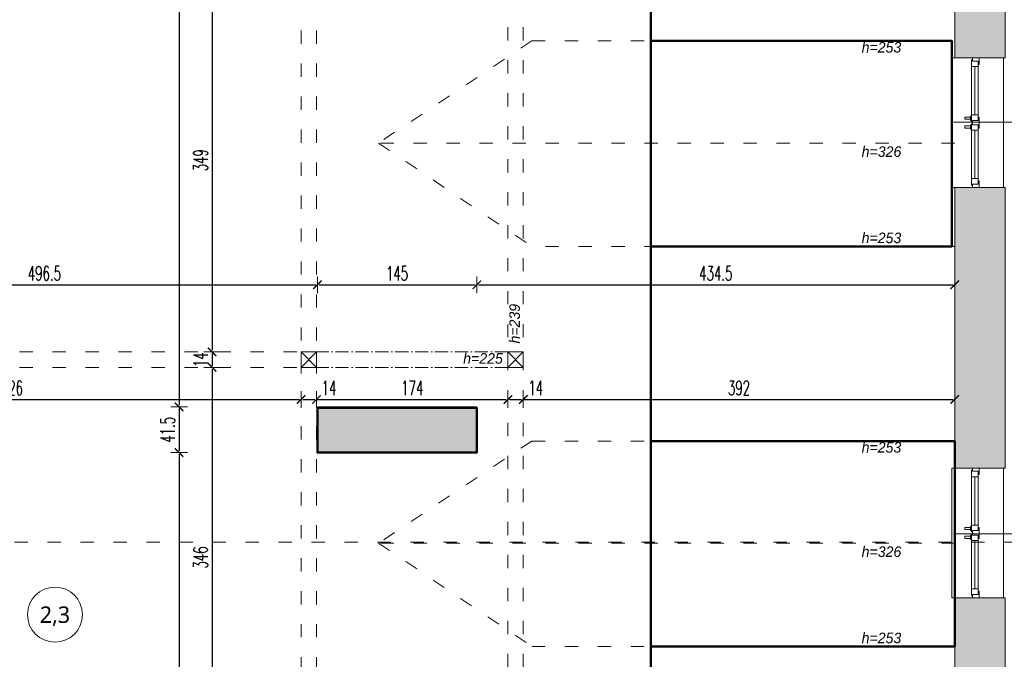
# Model space of a CAD drawing. Header units: millimetres. Extents: x -221 to 149158, y -114258 to 0.
# Tile 204 of 219: x 113932 to 114827, y -52431 to -51849. Entities that reach past the tile are written whole.
import ezdxf
from ezdxf.enums import TextEntityAlignment as Align

# ---------------------------------------------------------------- set-up
doc = ezdxf.new("R2010")
doc.units = ezdxf.units.MM
doc.linetypes.add('ACAD_ISO03W100', pattern=[30, 12, -18])
doc.linetypes.add('ACAD_ISO10W100', pattern=[18, 12, -3, 0, -3])
doc.layers.get('0').update_dxf_attribs({"lineweight": 0})
for name, color, linetype, lineweight, true_color in [('A-przekrycieram.ART', 7, 'Continuous', 0, 0xffffff), ('instalacje_arch', 7, 'Continuous', 30, 0xd60000), ('siatka konstr..KF', 7, 'ACAD_ISO10W100', 5, 0x999999)]:
    doc.layers.add(name, color=color, linetype=linetype, lineweight=lineweight, true_color=true_color)
for name, color, linetype, lineweight in [('konstrukcja istn..KF', 252, 'Continuous', 15), ('opis..KF', 250, 'Continuous', 15), ('powierzchnie', 21, 'Continuous', 50), ('stolarka_arch', 250, 'Continuous', 5), ('wymiar..KF', 12, 'Continuous', 5), ('wypełnienie istn..KF', 250, 'Continuous', 0), ('ściany ist..KF', 61, 'Continuous', 5)]:
    doc.layers.add(name, color=color, linetype=linetype, lineweight=lineweight)
doc.styles.add('ARCH', font='segoeuil.ttf')
doc.styles.add('DIM', font='simplex.shx', dxfattribs={"width": 0.6})
doc.dimstyles.new('100-STD', dxfattribs={"dimscale": 10, "dimtxt": 1.3, "dimasz": 0.15, "dimexe": 5, "dimexo": 10, "dimgap": 0.4, "dimtad": 1, "dimdec": 1, "dimrnd": 0.5, "dimdsep": 46, "dimtxsty": 'DIM', "dimblk": 'KR21', "dimcen": 1, "dimdle": 10, "dimse1": 1, "dimse2": 1, "dimclrd": 256, "dimclre": 256, "dimclrt": 256, "dimadec": 0, "dimazin": 0, "dimtfac": 1, "dimtdec": 1, "dimtmove": 2, "dimatfit": 3, "dimldrblk": 'KR21', "dimfxl": 1, "dimtvp": 5.6, "dimtolj": 1, "dimtzin": 2, "dimarcsym": 0})

# ---------------------------------------------------------------- blocks, each defined once
blk = doc.blocks.new('*U624')
at = {"layer": 'stolarka_arch', "lineweight": 0}
blk.add_lwpolyline([(0, 0), (118, 0), (118, -46.77), (0, -46.77)], close=True, dxfattribs=at)
at = {"layer": 'stolarka_arch'}
for points in [[(0, -22), (6, -22), (6, -23), (3, -23), (3, -28), (0, -28)], [(3, -23), (8, -23), (8, -29), (2, -29), (2, -28), (3, -28)], [(8, -26), (52, -26), (52, -23), (8, -23)], [(8, -26), (52, -26), (52, -29), (8, -29)], [(57, -23), (52, -23), (52, -29), (58, -29), (58, -28), (57, -28)], [(54, -22), (64, -22), (64, -23), (61, -23), (61, -28), (57, -28), (57, -23), (54, -23)], [(61, -23), (66, -23), (66, -29), (60, -29), (60, -28), (61, -28)], [(110, -26), (66, -26), (66, -23), (110, -23)], [(110, -26), (66, -26), (66, -29), (110, -29)], [(115, -23), (110, -23), (110, -29), (116, -29), (116, -28), (115, -28)], [(118, -22), (112, -22), (112, -23), (115, -23), (115, -28), (118, -28)], [(57, -30), (53, -30), (53, -29), (57, -29)], [(56, -35), (54, -35), (54, -30), (56, -30)], [(65, -30), (61, -30), (61, -29), (65, -29)], [(64, -35), (62, -35), (62, -30), (64, -30)]]:
    blk.add_lwpolyline(points, close=True, dxfattribs=at)
blk = doc.blocks.new('*U625')
at = {"layer": 'stolarka_arch', "lineweight": 0}
blk.add_lwpolyline([(0, 0), (118, 0), (118, -46.77), (0, -46.77)], close=True, dxfattribs=at)
at = {"layer": 'stolarka_arch'}
for points in [[(0, -22), (6, -22), (6, -23), (3, -23), (3, -28), (0, -28)], [(3, -23), (8, -23), (8, -29), (2, -29), (2, -28), (3, -28)], [(8, -26), (52, -26), (52, -23), (8, -23)], [(8, -26), (52, -26), (52, -29), (8, -29)], [(57, -23), (52, -23), (52, -29), (58, -29), (58, -28), (57, -28)], [(54, -22), (64, -22), (64, -23), (61, -23), (61, -28), (57, -28), (57, -23), (54, -23)], [(61, -23), (66, -23), (66, -29), (60, -29), (60, -28), (61, -28)], [(110, -26), (66, -26), (66, -23), (110, -23)], [(110, -26), (66, -26), (66, -29), (110, -29)], [(115, -23), (110, -23), (110, -29), (116, -29), (116, -28), (115, -28)], [(118, -22), (112, -22), (112, -23), (115, -23), (115, -28), (118, -28)], [(57, -30), (53, -30), (53, -29), (57, -29)], [(56, -35), (54, -35), (54, -30), (56, -30)], [(65, -30), (61, -30), (61, -29), (65, -29)], [(64, -35), (62, -35), (62, -30), (64, -30)]]:
    blk.add_lwpolyline(points, close=True, dxfattribs=at)
blk = doc.blocks.new('*U618')
at = {"layer": 'opis..KF'}
blk.add_line((20, 0), (-77, 0), dxfattribs=at)
at = {"layer": 'opis..KF', "style": 'ARCH', "flags": 12}
for tag, p in [('150', (0, 10)), ('120', (0, -10))]:
    blk.add_attdef(tag, text='', height=12, dxfattribs=at).set_placement(p, align=Align.MIDDLE_CENTER)
blk.add_attdef('hp', text='', height=12, rotation=90, dxfattribs=at).set_placement((31.74, 0), align=Align.MIDDLE_CENTER)
blk = doc.blocks.new('*U619')
at = {"layer": 'opis..KF'}
blk.add_line((20, 0), (-77, 0), dxfattribs=at)
at = {"layer": 'opis..KF', "style": 'ARCH', "flags": 12}
for tag, p in [('150', (0, 10)), ('120', (0, -10))]:
    blk.add_attdef(tag, text='', height=12, dxfattribs=at).set_placement(p, align=Align.MIDDLE_CENTER)
blk.add_attdef('hp', text='', height=12, rotation=90, dxfattribs=at).set_placement((31.74, 0), align=Align.MIDDLE_CENTER)
blk = doc.blocks.new('*U517')
at = {"layer": 'instalacje_arch', "color": 41, "linetype": 'ACAD_ISO03W100', "lineweight": 9, "true_color": 0xf4ee51}
blk.add_line((0, -2912.07), (0, -145), dxfattribs=at)
at = {"layer": 'instalacje_arch', "color": 41, "true_color": 0xf4ee51, "style": 'ARCH'}
for tag, p in [('P1', (0, 0)), ('P2', (0, -3057.07))]:
    blk.add_attdef(tag, text='', height=20, rotation=90, dxfattribs=at).set_placement(p, align=Align.MIDDLE_CENTER)
blk = doc.blocks.new('KR21')
at = {"ltscale": 100}
blk.add_line((0, -5), (0, 5), dxfattribs=at)
at = {"ltscale": 100, "const_width": 0.84}
blk.add_lwpolyline([(-2.5, -2.5), (2.58, 2.58)], dxfattribs=at)
blk = doc.blocks.new('*D712')
at = {"layer": 'Defpoints', "color": 0, "linetype": 'ByBlock', "lineweight": 40, "transparency": 16777216}
for p in [(113661.96, -52165.29), (114187.96, -52165.29), (114187.96, -52194.5)]:
    blk.add_point(p, dxfattribs=at)
at = {"layer": 'wymiar..KF', "linetype": 'Continuous', "lineweight": -2, "transparency": 16777216}
blk.add_line((113663.46, -52194.5), (114186.46, -52194.5), dxfattribs=at)
at = {"layer": 'wymiar..KF', "linetype": 'ByBlock', "lineweight": -2, "transparency": 16777216, "xscale": 1.5, "yscale": 1.5, "zscale": 1.5, "rotation": 180}
blk.add_blockref('KR21', (113661.96, -52194.5), dxfattribs=at)
at = {"layer": 'wymiar..KF', "linetype": 'ByBlock', "lineweight": -2, "transparency": 16777216, "xscale": 1.5, "yscale": 1.5, "zscale": 1.5}
blk.add_blockref('KR21', (114187.96, -52194.5), dxfattribs=at)
at = {"layer": 'wymiar..KF', "linetype": 'ByBlock', "transparency": 16777216, "insert": (113924.96, -52184), "char_height": 13, "attachment_point": 5, "style": 'DIM'}
blk.add_mtext('\\A1;526', dxfattribs=at)
blk = doc.blocks.new('*D713')
at = {"layer": 'Defpoints', "color": 0, "linetype": 'ByBlock', "transparency": 16777216}
for p in [(114187.96, -52165.29), (114201.96, -52165.29), (114201.96, -52194.5)]:
    blk.add_point(p, dxfattribs=at)
at = {"layer": 'wymiar..KF', "linetype": 'Continuous', "lineweight": -2, "transparency": 16777216}
for p, q in [((114189.46, -52194.5), (114200.46, -52194.5)), ((114201.96, -52194.5), (114222.97, -52194.5))]:
    blk.add_line(p, q, dxfattribs=at)
at = {"layer": 'wymiar..KF', "linetype": 'ByBlock', "lineweight": -2, "transparency": 16777216, "xscale": 1.5, "yscale": 1.5, "zscale": 1.5, "rotation": 180}
blk.add_blockref('KR21', (114187.96, -52194.5), dxfattribs=at)
at = {"layer": 'wymiar..KF', "linetype": 'ByBlock', "lineweight": -2, "transparency": 16777216, "xscale": 1.5, "yscale": 1.5, "zscale": 1.5}
blk.add_blockref('KR21', (114201.96, -52194.5), dxfattribs=at)
at = {"layer": 'wymiar..KF', "linetype": 'ByBlock', "transparency": 16777216, "insert": (114213.21, -52184), "char_height": 13, "attachment_point": 5, "style": 'DIM'}
blk.add_mtext('\\A1;14', dxfattribs=at)
blk = doc.blocks.new('*D714')
at = {"layer": 'Defpoints', "color": 0, "linetype": 'ByBlock', "transparency": 16777216}
for p in [(114201.96, -52165.29), (114375.96, -52165.29), (114375.96, -52194.5)]:
    blk.add_point(p, dxfattribs=at)
at = {"layer": 'wymiar..KF', "linetype": 'Continuous', "lineweight": -2, "transparency": 16777216}
blk.add_line((114203.46, -52194.5), (114374.46, -52194.5), dxfattribs=at)
at = {"layer": 'wymiar..KF', "linetype": 'ByBlock', "lineweight": -2, "transparency": 16777216, "xscale": 1.5, "yscale": 1.5, "zscale": 1.5, "rotation": 180}
blk.add_blockref('KR21', (114201.96, -52194.5), dxfattribs=at)
at = {"layer": 'wymiar..KF', "linetype": 'ByBlock', "lineweight": -2, "transparency": 16777216, "xscale": 1.5, "yscale": 1.5, "zscale": 1.5}
blk.add_blockref('KR21', (114375.96, -52194.5), dxfattribs=at)
at = {"layer": 'wymiar..KF', "linetype": 'ByBlock', "transparency": 16777216, "insert": (114288.96, -52184), "char_height": 13, "attachment_point": 5, "style": 'DIM'}
blk.add_mtext('\\A1;174', dxfattribs=at)
blk = doc.blocks.new('*D715')
at = {"layer": 'Defpoints', "color": 0, "linetype": 'ByBlock', "transparency": 16777216}
for p in [(114375.96, -52165.29), (114389.96, -52165.29), (114389.96, -52194.5)]:
    blk.add_point(p, dxfattribs=at)
at = {"layer": 'wymiar..KF', "linetype": 'Continuous', "lineweight": -2, "transparency": 16777216}
for p, q in [((114377.46, -52194.5), (114388.46, -52194.5)), ((114389.96, -52194.5), (114410.97, -52194.5))]:
    blk.add_line(p, q, dxfattribs=at)
at = {"layer": 'wymiar..KF', "linetype": 'ByBlock', "lineweight": -2, "transparency": 16777216, "xscale": 1.5, "yscale": 1.5, "zscale": 1.5, "rotation": 180}
blk.add_blockref('KR21', (114375.96, -52194.5), dxfattribs=at)
at = {"layer": 'wymiar..KF', "linetype": 'ByBlock', "lineweight": -2, "transparency": 16777216, "xscale": 1.5, "yscale": 1.5, "zscale": 1.5}
blk.add_blockref('KR21', (114389.96, -52194.5), dxfattribs=at)
at = {"layer": 'wymiar..KF', "linetype": 'ByBlock', "transparency": 16777216, "insert": (114401.21, -52184), "char_height": 13, "attachment_point": 5, "style": 'DIM'}
blk.add_mtext('\\A1;14', dxfattribs=at)
blk = doc.blocks.new('*D716')
at = {"layer": 'Defpoints', "color": 0, "linetype": 'ByBlock', "transparency": 16777216}
for p in [(114389.96, -52165.29), (114782.21, -52185.79), (114782.21, -52194.5)]:
    blk.add_point(p, dxfattribs=at)
at = {"layer": 'wymiar..KF', "linetype": 'Continuous', "lineweight": -2, "transparency": 16777216}
blk.add_line((114391.46, -52194.5), (114780.71, -52194.5), dxfattribs=at)
at = {"layer": 'wymiar..KF', "linetype": 'ByBlock', "lineweight": -2, "transparency": 16777216, "xscale": 1.5, "yscale": 1.5, "zscale": 1.5, "rotation": 180}
blk.add_blockref('KR21', (114389.96, -52194.5), dxfattribs=at)
at = {"layer": 'wymiar..KF', "linetype": 'ByBlock', "lineweight": -2, "transparency": 16777216, "xscale": 1.5, "yscale": 1.5, "zscale": 1.5}
blk.add_blockref('KR21', (114782.21, -52194.5), dxfattribs=at)
at = {"layer": 'wymiar..KF', "linetype": 'ByBlock', "transparency": 16777216, "insert": (114586.08, -52184), "char_height": 13, "attachment_point": 5, "style": 'DIM'}
blk.add_mtext('\\A1;392', dxfattribs=at)
blk = doc.blocks.new('*D720')
at = {"layer": 'Defpoints', "color": 0, "linetype": 'ByBlock', "transparency": 16777216}
for p in [(113706.21, -51997.29), (114202.71, -52090.2), (114202.71, -52201.29)]:
    blk.add_point(p, dxfattribs=at)
at = {"layer": 'wymiar..KF', "linetype": 'Continuous', "lineweight": -2, "transparency": 16777216}
blk.add_line((113707.71, -52090.2), (114201.21, -52090.2), dxfattribs=at)
at = {"layer": 'wymiar..KF', "linetype": 'ByBlock', "lineweight": -2, "transparency": 16777216, "xscale": 1.5, "yscale": 1.5, "zscale": 1.5, "rotation": 180}
blk.add_blockref('KR21', (113706.21, -52090.2), dxfattribs=at)
at = {"layer": 'wymiar..KF', "linetype": 'ByBlock', "lineweight": -2, "transparency": 16777216, "xscale": 1.5, "yscale": 1.5, "zscale": 1.5}
blk.add_blockref('KR21', (114202.71, -52090.2), dxfattribs=at)
at = {"layer": 'wymiar..KF', "linetype": 'ByBlock', "transparency": 16777216, "insert": (113954.46, -52079.7), "char_height": 13, "attachment_point": 5, "style": 'DIM'}
blk.add_mtext('\\A1;496.5', dxfattribs=at)
blk = doc.blocks.new('*D721')
at = {"layer": 'Defpoints', "color": 0, "linetype": 'ByBlock', "transparency": 16777216}
for p in [(114347.71, -52090.2), (114202.71, -52201.29), (114347.71, -52201.29)]:
    blk.add_point(p, dxfattribs=at)
at = {"layer": 'wymiar..KF', "linetype": 'Continuous', "lineweight": -2, "transparency": 16777216}
blk.add_line((114204.21, -52090.2), (114346.21, -52090.2), dxfattribs=at)
at = {"layer": 'wymiar..KF', "linetype": 'ByBlock', "lineweight": -2, "transparency": 16777216, "xscale": 1.5, "yscale": 1.5, "zscale": 1.5, "rotation": 180}
blk.add_blockref('KR21', (114202.71, -52090.2), dxfattribs=at)
at = {"layer": 'wymiar..KF', "linetype": 'ByBlock', "lineweight": -2, "transparency": 16777216, "xscale": 1.5, "yscale": 1.5, "zscale": 1.5}
blk.add_blockref('KR21', (114347.71, -52090.2), dxfattribs=at)
at = {"layer": 'wymiar..KF', "linetype": 'ByBlock', "transparency": 16777216, "insert": (114275.21, -52079.7), "char_height": 13, "attachment_point": 5, "style": 'DIM'}
blk.add_mtext('\\A1;145', dxfattribs=at)
blk = doc.blocks.new('*D722')
at = {"layer": 'Defpoints', "color": 0, "linetype": 'ByBlock', "transparency": 16777216}
for p in [(114782.21, -52090.2), (114347.71, -52201.29), (114782.21, -52256.86)]:
    blk.add_point(p, dxfattribs=at)
at = {"layer": 'wymiar..KF', "linetype": 'Continuous', "lineweight": -2, "transparency": 16777216}
blk.add_line((114349.21, -52090.2), (114780.71, -52090.2), dxfattribs=at)
at = {"layer": 'wymiar..KF', "linetype": 'ByBlock', "lineweight": -2, "transparency": 16777216, "xscale": 1.5, "yscale": 1.5, "zscale": 1.5, "rotation": 180}
blk.add_blockref('KR21', (114347.71, -52090.2), dxfattribs=at)
at = {"layer": 'wymiar..KF', "linetype": 'ByBlock', "lineweight": -2, "transparency": 16777216, "xscale": 1.5, "yscale": 1.5, "zscale": 1.5}
blk.add_blockref('KR21', (114782.21, -52090.2), dxfattribs=at)
at = {"layer": 'wymiar..KF', "linetype": 'ByBlock', "transparency": 16777216, "insert": (114564.96, -52079.7), "char_height": 13, "attachment_point": 5, "style": 'DIM'}
blk.add_mtext('\\A1;434.5', dxfattribs=at)
blk = doc.blocks.new('*D748')
at = {"layer": 'Defpoints', "color": 0, "linetype": 'ByBlock', "transparency": 16777216}
for p in [(114187.96, -51802.29), (114106.97, -52151.29), (114187.96, -52151.29)]:
    blk.add_point(p, dxfattribs=at)
at = {"layer": 'wymiar..KF', "linetype": 'Continuous', "lineweight": -2, "transparency": 16777216}
blk.add_line((114106.97, -51803.79), (114106.97, -52149.79), dxfattribs=at)
at = {"layer": 'wymiar..KF', "linetype": 'ByBlock', "lineweight": -2, "transparency": 16777216, "xscale": 1.5, "yscale": 1.5, "zscale": 1.5}
for p, rotation in [((114106.97, -51802.29), 90), ((114106.97, -52151.29), 270)]:
    blk.add_blockref('KR21', p, dxfattribs=dict(at, rotation=rotation))
at = {"layer": 'wymiar..KF', "linetype": 'ByBlock', "transparency": 16777216, "insert": (114096.47, -51976.79), "char_height": 13, "attachment_point": 5, "rotation": 90, "style": 'DIM'}
blk.add_mtext('\\A1;349', dxfattribs=at)
blk = doc.blocks.new('*D749')
at = {"layer": 'Defpoints', "color": 0, "linetype": 'ByBlock', "transparency": 16777216}
for p in [(114187.96, -52151.29), (114106.97, -52165.29), (114187.96, -52165.29)]:
    blk.add_point(p, dxfattribs=at)
at = {"layer": 'wymiar..KF', "linetype": 'Continuous', "lineweight": -2, "transparency": 16777216}
blk.add_line((114106.97, -52152.79), (114106.97, -52163.79), dxfattribs=at)
at = {"layer": 'wymiar..KF', "linetype": 'ByBlock', "lineweight": -2, "transparency": 16777216, "xscale": 1.5, "yscale": 1.5, "zscale": 1.5}
for p, rotation in [((114106.97, -52151.29), 90), ((114106.97, -52165.29), 270)]:
    blk.add_blockref('KR21', p, dxfattribs=dict(at, rotation=rotation))
at = {"layer": 'wymiar..KF', "linetype": 'ByBlock', "transparency": 16777216, "insert": (114096.47, -52158.29), "char_height": 13, "attachment_point": 5, "rotation": 90, "style": 'DIM'}
blk.add_mtext('\\A1;14', dxfattribs=at)
blk = doc.blocks.new('*D750')
at = {"layer": 'Defpoints', "color": 0, "linetype": 'ByBlock', "transparency": 16777216}
for p in [(114187.96, -52165.29), (114106.97, -52511.29), (114187.96, -52511.29)]:
    blk.add_point(p, dxfattribs=at)
at = {"layer": 'wymiar..KF', "linetype": 'Continuous', "lineweight": -2, "transparency": 16777216}
blk.add_line((114106.97, -52166.79), (114106.97, -52509.79), dxfattribs=at)
at = {"layer": 'wymiar..KF', "linetype": 'ByBlock', "lineweight": -2, "transparency": 16777216, "xscale": 1.5, "yscale": 1.5, "zscale": 1.5}
for p, rotation in [((114106.97, -52165.29), 90), ((114106.97, -52511.29), 270)]:
    blk.add_blockref('KR21', p, dxfattribs=dict(at, rotation=rotation))
at = {"layer": 'wymiar..KF', "linetype": 'ByBlock', "transparency": 16777216, "insert": (114096.47, -52338.29), "char_height": 13, "attachment_point": 5, "rotation": 90, "style": 'DIM'}
blk.add_mtext('\\A1;346', dxfattribs=at)
blk = doc.blocks.new('*D761')
at = {"layer": 'Defpoints', "color": 0, "linetype": 'ByBlock', "transparency": 16777216}
for p in [(114187.96, -51409.29), (114076.97, -52201.29), (114202.71, -52201.29)]:
    blk.add_point(p, dxfattribs=at)
at = {"layer": 'wymiar..KF', "linetype": 'Continuous', "lineweight": -2, "transparency": 16777216}
blk.add_line((114076.97, -51410.79), (114076.97, -52199.79), dxfattribs=at)
at = {"layer": 'wymiar..KF', "linetype": 'ByBlock', "lineweight": -2, "transparency": 16777216, "xscale": 1.5, "yscale": 1.5, "zscale": 1.5}
for p, rotation in [((114076.97, -51409.29), 90), ((114076.97, -52201.29), 270)]:
    blk.add_blockref('KR21', p, dxfattribs=dict(at, rotation=rotation))
at = {"layer": 'wymiar..KF', "linetype": 'ByBlock', "transparency": 16777216, "insert": (114066.47, -51805.29), "char_height": 13, "attachment_point": 5, "rotation": 90, "style": 'DIM'}
blk.add_mtext('\\A1;792', dxfattribs=at)
blk = doc.blocks.new('*D762')
at = {"layer": 'Defpoints', "color": 0, "linetype": 'ByBlock', "transparency": 16777216}
for p in [(114202.71, -52201.29), (114076.97, -52242.79), (114202.71, -52242.79)]:
    blk.add_point(p, dxfattribs=at)
at = {"layer": 'wymiar..KF', "linetype": 'Continuous', "lineweight": -2, "transparency": 16777216}
blk.add_line((114076.97, -52202.79), (114076.97, -52241.29), dxfattribs=at)
at = {"layer": 'wymiar..KF', "linetype": 'ByBlock', "lineweight": -2, "transparency": 16777216, "xscale": 1.5, "yscale": 1.5, "zscale": 1.5}
for p, rotation in [((114076.97, -52201.29), 90), ((114076.97, -52242.79), 270)]:
    blk.add_blockref('KR21', p, dxfattribs=dict(at, rotation=rotation))
at = {"layer": 'wymiar..KF', "linetype": 'ByBlock', "transparency": 16777216, "insert": (114066.47, -52222.04), "char_height": 13, "attachment_point": 5, "rotation": 90, "style": 'DIM'}
blk.add_mtext('\\A1;41.5', dxfattribs=at)
blk = doc.blocks.new('*D763')
at = {"layer": 'Defpoints', "color": 0, "linetype": 'ByBlock', "transparency": 16777216}
for p in [(114202.71, -52242.79), (114076.97, -52804.79), (114176.21, -52804.79)]:
    blk.add_point(p, dxfattribs=at)
at = {"layer": 'wymiar..KF', "linetype": 'Continuous', "lineweight": -2, "transparency": 16777216}
blk.add_line((114076.97, -52244.29), (114076.97, -52803.29), dxfattribs=at)
at = {"layer": 'wymiar..KF', "linetype": 'ByBlock', "lineweight": -2, "transparency": 16777216, "xscale": 1.5, "yscale": 1.5, "zscale": 1.5}
for p, rotation in [((114076.97, -52242.79), 90), ((114076.97, -52804.79), 270)]:
    blk.add_blockref('KR21', p, dxfattribs=dict(at, rotation=rotation))
at = {"layer": 'wymiar..KF', "linetype": 'ByBlock', "transparency": 16777216, "insert": (114066.47, -52523.79), "char_height": 13, "attachment_point": 5, "rotation": 90, "style": 'DIM'}
blk.add_mtext('\\A1;562', dxfattribs=at)
blk = doc.blocks.new('*D848')
at = {"layer": 'Defpoints', "color": 0, "linetype": 'ByBlock', "lineweight": 40, "transparency": 16777216}
for p in [(113573.21, 0), (114782.21, -53033.29), (114782.21, -53084.83)]:
    blk.add_point(p, dxfattribs=at)
at = {"layer": 'wymiar..KF', "linetype": 'Continuous', "lineweight": -2, "transparency": 16777216}
blk.add_line((113574.71, -53084.83), (114780.71, -53084.83), dxfattribs=at)
at = {"layer": 'wymiar..KF', "linetype": 'ByBlock', "lineweight": -2, "transparency": 16777216, "xscale": 1.5, "yscale": 1.5, "zscale": 1.5, "rotation": 180}
blk.add_blockref('KR21', (113573.21, -53084.83), dxfattribs=at)
at = {"layer": 'wymiar..KF', "linetype": 'ByBlock', "lineweight": -2, "transparency": 16777216, "xscale": 1.5, "yscale": 1.5, "zscale": 1.5}
blk.add_blockref('KR21', (114782.21, -53084.83), dxfattribs=at)
at = {"layer": 'wymiar..KF', "linetype": 'ByBlock', "transparency": 16777216, "insert": (114177.71, -53074.33), "char_height": 13, "attachment_point": 5, "style": 'DIM'}
blk.add_mtext('\\A1;1209', dxfattribs=at)
blk = doc.blocks.new('nr pom')
at = {"layer": 'opis..KF', "lineweight": 20}
blk.add_circle((0, 0), 25, dxfattribs=at)
at = {"layer": 'opis..KF', "style": 'ARCH'}
blk.add_attdef('00', text='', height=15, dxfattribs=at).set_placement((0, 0), align=Align.MIDDLE_CENTER)
blk = doc.blocks.new('*U1674')
at = {"layer": 'A-przekrycieram.ART'}
h = blk.add_hatch(color=256, dxfattribs=at)
h.dxf.hatch_style = 1
h.paths.add_polyline_path([(0, 4200), (5940, 4200), (5940, 0), (0, 0)])
h.paths.add_polyline_path([(200, 4100), (5840, 4100), (5840, 100), (200, 100)], flags=16)

msp = doc.modelspace()

# ---------------------------------------------------------------- hatches: boundary and pattern name
at = {"layer": 'wypełnienie istn..KF', "true_color": 0xc8c8c8}
h = msp.add_hatch(color=9, dxfattribs=at)
h.dxf.hatch_style = 1
h.paths.add_polyline_path([(108621.32, -54556.29), (108621.32, -54169.29), (108699.61, -54169.29), (108699.61, -54010.29), (108653.61, -54010.29), (108653.61, -54123.29), (108575.32, -54123.29), (108575.32, -54575.38), (108797.88, -54797.35), (109687.5, -54797.35), (109687.5, -54751.3), (108816.9, -54751.35)])
h.paths.add_polyline_path([(108699.61, -53600.29), (108621.32, -53600.29), (108621.32, -53431.29), (108575.32, -53431.29), (108575.32, -53646.29), (108653.61, -53646.29), (108653.61, -53760.29), (108699.61, -53760.29)])
h.paths.add_polyline_path([(108621.32, -53093.29), (108575.32, -53093.29), (108575.32, -53259.29), (108621.32, -53259.29)])
h.paths.add_polyline_path([(108621.32, -51409.29), (108971.72, -51409.29), (108971.72, -51363.29), (108575.32, -51363.29), (108575.32, -52921.29), (108621.32, -52921.29)])
h.paths.add_polyline_path([(109601.32, -51363.29), (109222.72, -51363.29), (109222.72, -51409.29), (109555.27, -51409.29), (109555.27, -52073.53), (109601.32, -52073.53)])
h.paths.add_polyline_path([(109601.32, -52245.53), (109555.32, -52245.53), (109555.32, -52435.53), (109601.32, -52435.53)])
h.paths.add_polyline_path([(109601.32, -52607.53), (109555.32, -52607.53), (109555.32, -52988.29), (109027.27, -52988.29), (109027.27, -53028.29), (109069.27, -53028.29), (109069.27, -53609.29), (109611.17, -53609.29), (109611.17, -53594.29), (109099.17, -53594.29), (109099.17, -53018.29), (109767.17, -53018.29), (109767.17, -53594.29), (109700.17, -53594.29), (109700.17, -53609.29), (109797.17, -53609.29), (109797.17, -53018.29), (109947.49, -53018.29), (109947.49, -52972.29), (109601.32, -52972.29)])
h.paths.add_polyline_path([(110317.49, -52972.29), (110065.49, -52972.29), (110065.49, -53018.29), (110317.49, -53018.29)])
h.paths.add_polyline_path([(110677.49, -52972.29), (110435.49, -52972.29), (110435.49, -53018.29), (110677.49, -53018.29)])
h.paths.add_polyline_path([(111422.74, -52972.29), (110795.49, -52972.29), (110795.49, -53018.29), (111156.67, -53018.29), (111156.67, -53706.3), (111191.67, -53706.3), (111191.67, -53619.29), (111700.84, -53619.29), (111700.84, -53572.29), (111191.67, -53572.29), (111190.67, -53018.29), (111422.74, -53018.29)])
h.paths.add_polyline_path([(111692.74, -52972.29), (111540.74, -52972.29), (111540.74, -53018.29), (111692.74, -53018.29)], flags=17)
h.paths.add_polyline_path([(111962.74, -52972.29), (111810.74, -52972.29), (111810.74, -53018.29), (111962.74, -53018.29)])
h.paths.add_polyline_path([(112232.74, -52972.29), (112080.74, -52972.29), (112080.74, -53018.29), (112232.74, -53018.29)], flags=17)
h.paths.add_polyline_path([(112592.74, -52972.29), (112350.74, -52972.29), (112350.74, -53018.29), (112534.67, -53018.29), (112534.67, -53572.29), (111790.84, -53572.29), (111790.84, -53619.29), (112582.05, -53619.29), (112582.05, -53572.29), (112564.67, -53572.29), (112564.67, -53018.29), (112592.74, -53018.29)])
h.paths.add_polyline_path([(112859.25, -52972.29), (112710.74, -52972.29), (112710.74, -53018.29), (112812.67, -53018.29), (112812.67, -53572.29), (112682.01, -53572.29), (112682.01, -53619.29), (112859.21, -53619.29), (112859.29, -53018.29), (112859.21, -53016.51)])
h.paths.add_polyline_path([(113070.21, -52735.21), (113024.21, -52735.21), (113024.21, -52972.29), (113006.25, -52972.29), (113006.25, -53018.29), (113357.89, -53018.29), (113514.25, -53018.29), (113514.25, -53572.29), (113154.25, -53572.29), (113154.25, -53604.29), (113047.25, -53604.29), (113047.25, -53619.29), (113514.25, -53619.29), (113532.49, -53619.29), (113739.21, -53619.29), (113739.21, -53573.29), (113547.21, -53573.29), (113547.21, -53018.29), (113573.21, -53018.29), (113573.21, -52978.29), (113505.87, -52978.29), (113333.21, -52978.29), (113333.21, -53000.79), (113070.21, -53000.79)])
h.paths.add_polyline_path([(110037.5, -54751.35), (109805.5, -54751.35), (109805.5, -54797.35), (110037.5, -54797.35)])
h.paths.add_polyline_path([(110407.49, -54751.35), (110155.5, -54751.35), (110155.5, -54797.35), (110407.49, -54797.35)])
h.paths.add_polyline_path([(110767.49, -54751.86), (110615.67, -54751.3), (110615.67, -53908.3), (111209.21, -53908.3), (111209.17, -53893.3), (111186.67, -53893.3), (111186.67, -53806.3), (111156.67, -53806.3), (111156.67, -53878.3), (110585.67, -53878.3), (110585.67, -54751.3), (110525.49, -54751.3), (110525.49, -54798.07), (110767.49, -54797.86)])
h.paths.add_polyline_path([(111152.74, -54751.24), (110885.49, -54751.3), (110885.49, -54798.07), (111152.74, -54798.01)], flags=17)
h.paths.add_polyline_path([(111448.24, -54751.35), (111402.24, -54751.3), (111402.25, -53908.3), (112060.16, -53908.3), (112060.16, -53893.3), (111319.17, -53893.29), (111319.21, -53908.3), (111372.24, -53908.3), (111372.24, -54751.24), (111270.74, -54751.24), (111270.74, -54797.24), (111402.24, -54797.24), (111402.24, -54924.3), (111730.12, -54924.3), (111730.12, -54878.3), (111448.24, -54878.3)])
h.paths.add_polyline_path([(112281.24, -54804.3), (112412.74, -54804.3), (112412.74, -54758.3), (112311.35, -54758.3), (112311.63, -53908.24), (112476.21, -53908.29), (112476.21, -53893.3), (112150.16, -53893.3), (112150.16, -53908.19), (112281.24, -53907.94), (112281.24, -54758.24), (112235.24, -54758.3), (112235.24, -54878.3), (111981.12, -54877.52), (111981.12, -54924.3), (112281.24, -54924.3)])
h.paths.add_polyline_path([(112772.74, -54758.3), (112530.74, -54758.3), (112530.74, -54804.3), (112772.74, -54804.3)])
h.paths.add_polyline_path([(113107.72, -54758.3), (112890.74, -54758.3), (112890.74, -54804.3), (113107.72, -54804.3)], flags=17)
h.paths.add_polyline_path([(113502.69, -54758.3), (113376.35, -54758.3), (113376.35, -53908.3), (113475.67, -53908.3), (113475.67, -53893.29), (112566.21, -53893.29), (112566.21, -53908.3), (113346.35, -53908.3), (113346.35, -54758.3), (113225.72, -54758.3), (113225.72, -54804.3), (113502.69, -54804.3)])
h.paths.add_polyline_path([(113866.39, -54758.3), (113620.69, -54758.3), (113620.69, -54804.3), (113866.39, -54804.3)], flags=17)
h.paths.add_polyline_path([(115042.21, -54582.38), (115042.21, -54126.29), (114952.21, -54126.29), (114952.21, -54017.3), (114906.21, -54017.3), (114906.21, -54172.29), (114999.01, -54172.29), (114998.76, -54565.78), (114811.39, -54758.3), (114454.39, -54758.3), (114454.39, -54101.32), (114448.71, -54097.29), (114389.96, -54055.65), (114389.96, -54059.54), (114375.96, -54059.54), (114375.96, -54045.72), (114201.96, -53922.37), (114201.96, -53926.27), (114187.96, -53926.27), (114187.96, -53912.45), (114117.21, -53862.29), (113952.21, -53862.29), (113952.21, -53573.29), (113831.21, -53573.29), (113831.21, -53619.29), (113906.21, -53619.29), (113906.21, -53893.29), (113565.67, -53893.29), (113565.67, -53908.3), (114130.16, -53908.3), (114424.35, -54116.85), (114424.35, -54246.22), (114424.35, -54758.3), (113984.39, -54758.3), (113984.39, -54804.3), (114819.71, -54804.3)])
h.paths.add_polyline_path([(115040.21, -52987.29), (114828.21, -52987.29), (114828.21, -52730.03), (114782.21, -52730.03), (114782.21, -53033.29), (114994.21, -53033.29), (114994.21, -53609.29), (114906.21, -53609.29), (114906.21, -53766.29), (114952.21, -53766.29), (114952.21, -53655.29), (115040.21, -53655.29)])
h.paths.add_polyline_path([(114828.21, -52374.86), (114782.21, -52374.86), (114782.21, -52612.03), (114828.21, -52612.03)])
h.paths.add_polyline_path([(114828.21, -52001.59), (114782.21, -52001.59), (114782.21, -52256.86), (114828.21, -52256.86)])
h.paths.add_polyline_path([(114828.21, -51646.09), (114782.21, -51646.09), (114782.21, -51883.59), (114828.21, -51883.59)])
h.paths.add_polyline_path([(114828.21, -51363.29), (114051.21, -51363.29), (114051.21, -51409.29), (114418.71, -51409.29), (114418.71, -51436.29), (114626.21, -51436.29), (114626.21, -51409.29), (114782.21, -51409.29), (114782.21, -51528.09), (114828.21, -51528.09)])
h.paths.add_polyline_path([(113801.21, -51363.29), (113024.21, -51363.29), (113024.21, -51891.89), (113070.21, -51891.89), (113070.21, -51409.29), (113801.21, -51409.29)])
h.paths.add_polyline_path([(113070.21, -52009.89), (113024.21, -52009.89), (113024.21, -52258.44), (113070.21, -52258.44)])
h.paths.add_polyline_path([(113070.21, -52376.44), (113024.21, -52376.44), (113024.21, -52617.21), (113070.21, -52617.21)])
h = msp.add_hatch(color=9, dxfattribs=at)
h.dxf.hatch_style = 1
h.paths.add_polyline_path([(109348.87, -51958.27), (109145.87, -51958.27), (109145.87, -52014.27), (109348.87, -52014.27)])
h.paths.add_polyline_path([(108725.32, -51959.29), (108621.32, -51959.29), (108621.32, -52000.29), (108725.32, -52000.29)])
h.paths.add_polyline_path([(108998.17, -52398.53), (108957.17, -52398.53), (108957.17, -52551.55), (108998.17, -52551.55)])
h.paths.add_polyline_path([(108998.17, -52655.53), (108957.17, -52655.55), (108957.17, -52723.55), (108998.17, -52723.55)])
h.paths.add_polyline_path([(108863.32, -54276.32), (108751.32, -54276.32), (108751.32, -54317.32), (108863.32, -54317.32)])
h.paths.add_polyline_path([(109637.67, -54179.3), (109597.17, -54179.3), (109597.17, -54323.3), (109637.67, -54323.3)])
h.paths.add_polyline_path([(110336.67, -54138.8), (110193.67, -54138.8), (110193.67, -54179.3), (110336.67, -54179.3)])
h.paths.add_polyline_path([(110350.67, -54276.3), (110310.17, -54276.3), (110310.17, -54453.3), (110350.67, -54453.3)])
h.paths.add_polyline_path([(110887.67, -53328.29), (110845.17, -53328.29), (110845.17, -53570.29), (110887.67, -53570.29)])
h.paths.add_polyline_path([(114746.21, -54131.79), (114635.21, -54131.79), (114635.21, -54172.29), (114746.21, -54172.29)])
h.paths.add_polyline_path([(113640.71, -52556.79), (113464.71, -52556.79), (113464.71, -52597.29), (113640.71, -52597.29)])
h.paths.add_polyline_path([(113297.71, -52556.79), (113120.71, -52556.79), (113120.71, -52597.29), (113297.71, -52597.29)])
h.paths.add_polyline_path([(114216.71, -52804.79), (114176.21, -52804.79), (114176.21, -53010.79), (114216.71, -53010.79)])
h.paths.add_polyline_path([(114347.71, -52201.29), (114202.71, -52201.29), (114202.71, -52242.79), (114347.71, -52242.79)])
h.paths.add_polyline_path([(113706.21, -51997.29), (113666.21, -51997.29), (113666.21, -52142.29), (113706.21, -52142.29)])
h.paths.add_polyline_path([(113633.21, -51609.29), (113556.21, -51609.29), (113556.21, -51649.79), (113633.21, -51649.79)])
h.paths.add_polyline_path([(113449.21, -51609.29), (113337.21, -51609.29), (113337.21, -51649.79), (113449.21, -51649.79)])
at = {"layer": 'wypełnienie istn..KF', "linetype": 'ByBlock', "true_color": 0xc7c8ca}
h = msp.add_hatch(color=9, dxfattribs=at)
h.dxf.hatch_style = 1
h.paths.add_polyline_path([(114202.71, -52242.79), (114347.71, -52242.79), (114347.71, -52201.29), (114202.71, -52201.29)])
h.paths.add_polyline_path([(113666.21, -52142.29), (113706.21, -52142.29), (113706.21, -51997.29), (113666.21, -51997.29)])

# ---------------------------------------------------------------- linework, layer by layer
at = {"linetype": 'ACAD_ISO03W100'}
for p, q in [((114187.96, -52800.9), (114187.96, -51409.29)), ((114201.96, -52800.9), (114201.96, -51409.29)), ((114375.96, -53427.9), (114375.96, -51409.29)), ((114389.96, -53427.9), (114389.96, -51409.29)), ((114397.84, -51868.29), (114258.21, -51961.29)), ((114397.84, -51868.29), (114782.21, -51868.29)), ((114782.21, -51961.29), (114258.21, -51961.29)), ((114258.21, -51961.29), (114397.84, -52055.29)), ((114782.21, -52055.29), (114397.84, -52055.29)), ((113661.96, -52151.29), (114187.96, -52151.29)), ((113661.96, -52165.29), (114187.96, -52165.29)), ((114397.84, -52232.29), (114258.21, -52325.29)), ((114397.84, -52232.29), (114782.21, -52232.29)), ((114782.21, -52325.29), (114258.21, -52325.29)), ((114258.21, -52325.29), (114397.84, -52419.29)), ((114397.84, -52419.29), (114782.21, -52419.29))]:
    msp.add_line(p, q, dxfattribs=at)
for p, q in [((114779.71, -51868.29), (114779.71, -52055.29)), ((114779.71, -51883.59), (114779.71, -52001.59)), ((114826.48, -52001.59), (114826.48, -51883.59)), ((114779.71, -52256.86), (114779.71, -52374.86)), ((114826.48, -52374.86), (114826.48, -52256.86))]:
    msp.add_line(p, q)
msp.add_lwpolyline([(114505.81, -51436.29), (114505.81, -53307.29), (114717.89, -53307.29), (114717.89, -54456.66), (114690.99, -54484.3), (114668.26, -54484.3), (112235.24, -54484.3), (112235.24, -54603.74), (112052.31, -54603.74), (111448.24, -54603.74), (111448.24, -54477.24), (110585.67, -54477.24)], dxfattribs=at)
at = {"linetype": 'ByBlock'}
msp.add_lwpolyline([(114202.71, -52242.79), (114347.71, -52242.79), (114347.71, -52201.29), (114202.71, -52201.29)], close=True, dxfattribs=at)
at = {"layer": 'konstrukcja istn..KF'}
for p, q in [((114187.96, -52151.29), (114201.96, -52165.29)), ((114187.96, -52165.29), (114201.96, -52151.29)), ((114375.96, -52151.29), (114389.96, -52165.29)), ((114375.96, -52165.29), (114389.96, -52151.29))]:
    msp.add_line(p, q, dxfattribs=at)
at = {"layer": 'konstrukcja istn..KF', "color": 18, "true_color": 0x000000}
for points in [[(114187.96, -52151.29), (114201.96, -52151.29), (114201.96, -52165.29), (114187.96, -52165.29), (114187.96, -52151.29)], [(114375.96, -52151.29), (114389.96, -52151.29), (114389.96, -52165.29), (114375.96, -52165.29), (114375.96, -52151.29)]]:
    msp.add_lwpolyline(points, dxfattribs=at)
at = {"layer": 'powierzchnie', "linetype": 'ByBlock'}
for points in [[(113344.1, -52978.29), (113344.1, -51649.79), (113449.21, -51649.79), (113449.21, -51609.29), (113344.1, -51609.29), (113344.1, -51409.29), (114418.71, -51409.29), (114418.71, -51436.29), (114505.81, -51436.29), (114505.81, -53307.29)], [(114505.81, -51868.29), (114779.71, -51868.29), (114779.71, -52055.29), (114505.81, -52055.29), (114505.81, -51868.29)], [(114201.96, -52202), (114347.71, -52202), (114347.71, -52242.79), (114202.71, -52242.79), (114202.71, -52201.29)], [(114505.81, -52419.29), (114782.21, -52419.29), (114782.21, -52232.29), (114505.81, -52232.29), (114505.81, -52419.29)]]:
    msp.add_lwpolyline(points, dxfattribs=at)
at = {"layer": 'siatka konstr..KF', "color": 18, "lineweight": 9, "true_color": 0x000000}
for p, q in [((114375.96, -52151.29), (114201.96, -52151.29)), ((114375.96, -52165.29), (114201.96, -52165.29))]:
    msp.add_line(p, q, dxfattribs=at)
at = {"layer": 'ściany ist..KF', "linetype": 'ByBlock'}
for p, q in [((114202.71, -52242.79), (114202.71, -52201.29)), ((114202.71, -52201.29), (114347.71, -52201.29)), ((114347.71, -52201.29), (114347.71, -52242.79)), ((114347.71, -52242.79), (114202.71, -52242.79))]:
    msp.add_line(p, q, dxfattribs=at)
for points in [[(114782.21, -51883.59), (114828.21, -51883.59), (114828.21, -51646.09), (114782.21, -51646.09)], [(114782.21, -52256.86), (114828.21, -52256.86), (114828.21, -52001.59), (114782.21, -52001.59)], [(114782.21, -52612.03), (114828.21, -52612.03), (114828.21, -52374.86), (114782.21, -52374.86)]]:
    msp.add_lwpolyline(points, close=True, dxfattribs=at)

# ---------------------------------------------------------------- block references
at = {"xscale": 2, "yscale": 2, "zscale": 2}
msp.add_blockref('*U1674', (106304.86, -56225.76), dxfattribs=at)
ref = msp.add_blockref('*U618', (114858.04, -51942.15))
ref.add_attrib('150', '118', dxfattribs={"layer": 'opis..KF', "height": 12, "style": 'ARCH'}).set_placement((114858.04, -51932.15), align=Align.MIDDLE_CENTER)
ref.add_attrib('120', '150', dxfattribs={"layer": 'opis..KF', "height": 12, "style": 'ARCH'}).set_placement((114858.04, -51952.15), align=Align.MIDDLE_CENTER)
ref.add_attrib('hp', 'hp83', dxfattribs={"layer": 'opis..KF', "height": 12, "rotation": 90, "style": 'ARCH'}).set_placement((114889.79, -51942.15), align=Align.MIDDLE_CENTER)
ref = msp.add_blockref('*U619', (114858.04, -52316.73))
ref.add_attrib('150', '118', dxfattribs={"layer": 'opis..KF', "height": 12, "style": 'ARCH'}).set_placement((114858.04, -52306.73), align=Align.MIDDLE_CENTER)
ref.add_attrib('120', '150', dxfattribs={"layer": 'opis..KF', "height": 12, "style": 'ARCH'}).set_placement((114858.04, -52326.73), align=Align.MIDDLE_CENTER)
ref.add_attrib('hp', 'hp83', dxfattribs={"layer": 'opis..KF', "height": 12, "rotation": 90, "style": 'ARCH'}).set_placement((114889.79, -52316.73), align=Align.MIDDLE_CENTER)
at = {"layer": 'instalacje_arch', "color": 30, "true_color": 0xf26722, "rotation": 270}
msp.add_blockref('*U517', (115579.52, -52324.35), dxfattribs=at)
at = {"layer": 'opis..KF', "color": 30}
msp.add_blockref('nr pom', (113964.11, -52390.28), dxfattribs=at).add_auto_attribs({'00': '2,3'})
at = {"layer": 'stolarka_arch', "xscale": -1, "rotation": 270}
for name, p in [('*U625', (114826.48, -52001.59)), ('*U624', (114826.48, -52374.86))]:
    msp.add_blockref(name, p, dxfattribs=at)

# ---------------------------------------------------------------- texts
at = {"layer": 'opis..KF', "char_height": 9.6, "attachment_point": 5, "style": 'ARCH'}
for s, insert in [('{\\fCentury Gothic|b0|i1|c238|p34;h=253}', (114715.66, -51874.14)), ('{\\fCentury Gothic|b0|i1|c238|p34;h=326}', (114715.66, -51969.05)), ('{\\fCentury Gothic|b0|i1|c238|p34;h=253}', (114715.66, -52047.54)), ('{\\fCentury Gothic|b0|i1|c238|p34;h=225}', (114353.33, -52157.19)), ('{\\fCentury Gothic|b0|i1|c238|p34;h=253}', (114715.66, -52238.14)), ('{\\fCentury Gothic|b0|i1|c238|p34;h=326}', (114715.66, -52333.05)), ('{\\fCentury Gothic|b0|i1|c238|p34;h=253}', (114715.66, -52411.54))]:
    msp.add_mtext_dynamic_manual_height_columns(s, width=156.7001, gutter_width=70, heights=[0], dxfattribs=dict(at, insert=insert))
at = {"layer": 'opis..KF', "insert": (114382.14, -52125.55), "char_height": 9.6, "attachment_point": 5, "rotation": 90, "style": 'ARCH'}
msp.add_mtext_dynamic_manual_height_columns('{\\fCentury Gothic|b0|i1|c238|p34;h=239}', width=156.7001, gutter_width=70, heights=[0], dxfattribs=at)

# ---------------------------------------------------------------- dimensions: what is measured, and where the dimension line sits
at = {"layer": 'wymiar..KF', "linetype": 'ByBlock'}
for base, p1, p2, override, picture, middle in [((114782.21, -53084.83), (113573.21, 0), (114782.21, -53033.29), {"dimfxl": 8, "dimfxlon": 1}, '*D848', (114177.71, -53074.33)), ((114202.71, -52090.2), (113706.21, -51997.29), (114202.71, -52201.29), {"dimfxl": 8, "dimfxlon": 1}, '*D720', (113954.46, -52079.7)), ((114347.71, -52090.2), (114202.71, -52201.29), (114347.71, -52201.29), {"dimfxl": 8, "dimfxlon": 1}, '*D721', (114275.21, -52079.7)), ((114782.21, -52090.2), (114347.71, -52201.29), (114782.21, -52256.86), {"dimfxl": 8, "dimfxlon": 1}, '*D722', (114564.96, -52079.7)), ((114187.96, -52194.5), (113661.96, -52165.29), (114187.96, -52165.29), {"dimfxl": 8, "dimfxlon": 1}, '*D712', (113924.96, -52184)), ((114201.96, -52194.5), (114187.96, -52165.29), (114201.96, -52165.29), {"dimtmove": 0, "dimfxl": 8, "dimfxlon": 1}, '*D713', (114213.21, -52184)), ((114375.96, -52194.5), (114201.96, -52165.29), (114375.96, -52165.29), {"dimfxl": 8, "dimfxlon": 1}, '*D714', (114288.96, -52184)), ((114389.96, -52194.5), (114375.96, -52165.29), (114389.96, -52165.29), {"dimtmove": 0, "dimfxl": 8, "dimfxlon": 1}, '*D715', (114401.21, -52184)), ((114782.20699402, -52194.50297226), (114389.95699402, -52165.29321043), (114782.20699402, -52185.79038961), {"dimfxl": 8, "dimfxlon": 1}, '*D716', (114586.08199402, -52184.00297226))]:
    dim = msp.add_linear_dim(base=base, p1=p1, p2=p2, dimstyle='100-STD', override=override, dxfattribs=at)
    dim.commit()
    dim.dimension.update_dxf_attribs({"geometry": picture, "text_midpoint": middle})
for base, p1, p2, override, picture, middle in [((114076.97, -52201.29), (114187.96, -51409.29), (114202.71, -52201.29), {"dimfxl": 8, "dimfxlon": 1}, '*D761', (114066.47, -51805.29)), ((114106.97, -52151.29), (114187.96, -51802.29), (114187.96, -52151.29), {"dimtmove": 1, "dimfxl": 8, "dimfxlon": 1}, '*D748', (114096.47, -51976.79)), ((114106.97, -52511.29), (114187.96, -52165.29), (114187.96, -52511.29), {"dimtmove": 1, "dimfxl": 8, "dimfxlon": 1}, '*D750', (114096.47, -52338.29)), ((114076.97, -52242.79), (114202.71, -52201.29), (114202.71, -52242.79), {"dimfxl": 8, "dimfxlon": 1}, '*D762', (114066.47, -52222.04)), ((114076.97, -52804.79), (114202.71, -52242.79), (114176.21, -52804.79), {"dimfxl": 8, "dimfxlon": 1}, '*D763', (114066.47, -52523.79))]:
    dim = msp.add_linear_dim(base=base, p1=p1, p2=p2, angle=90, dimstyle='100-STD', override=override, dxfattribs=at)
    dim.commit()
    dim.dimension.update_dxf_attribs({"geometry": picture, "text_midpoint": middle})
dim = msp.add_linear_dim(base=(114106.97, -52165.29), p1=(114187.96, -52151.29), p2=(114187.96, -52165.29), angle=90, dimstyle='100-STD', override={"dimtmove": 1, "dimfxl": 8, "dimfxlon": 1}, dxfattribs=at)
dim.commit()
dim.dimension.update_dxf_attribs({"geometry": '*D749', "text_midpoint": (114106.97, -52158.29), "dimtype": 160})

doc.saveas('drawing.dxf')
